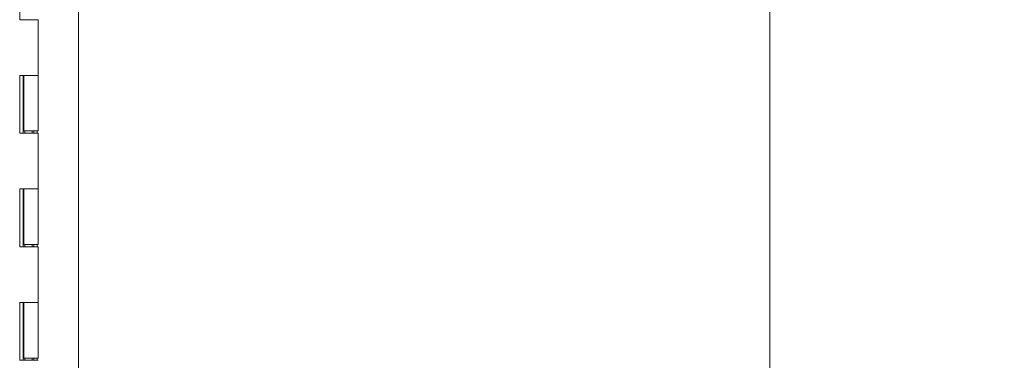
# Model space of a CAD drawing. Header units: inches. Extents: x 14 to 423, y 12 to 263.
# Tile 22 of 124: x 40.04 to 57.39, y 151.46 to 157.46. Entities that reach past the tile are written whole.
import ezdxf

# ---------------------------------------------------------------- set-up
doc = ezdxf.new("R2010")
doc.units = ezdxf.units.IN
doc.header["$LTSCALE"] = 26
doc.header["$MEASUREMENT"] = 0
doc.layers.add('Dimension (ANSI)', color=7, linetype='Continuous', lineweight=5)
doc.layers.add('Visible (ANSI)', color=7, linetype='Continuous', lineweight=5)
doc.styles.add('ROMANS', font='romans.shx')
doc.dimstyles.new('Default (ANSI)', dxfattribs={"dimscale": 26, "dimtxt": 0.08, "dimasz": 0.098425, "dimexe": 0.125, "dimexo": 0.0625, "dimgap": 0.031496, "dimtad": 0, "dimtih": 1, "dimtoh": 1, "dimrnd": 1e-08, "dimzin": 0, "dimdsep": 46, "dimtxsty": 'ROMANS', "dimcen": 0.09, "dimdle": 0.393701, "dimclrd": 256, "dimclre": 256, "dimclrt": 256, "dimadec": 0, "dimazin": 0, "dimtfac": 1.25, "dimtofl": 0, "dimtmove": 0, "dimatfit": 3, "dimfxl": 1, "dimtolj": 1, "dimtzin": 0, "dimlwd": -1, "dimlwe": -1, "dimarcsym": 0})

# ---------------------------------------------------------------- blocks, each defined once
blk = doc.blocks.new('*D14')
at = {"layer": 'Defpoints', "color": 0, "transparency": 16777216}
for p in [(40.362, 198.483), (40.362, 130.483), (53.263, 130.483)]:
    blk.add_point(p, dxfattribs=at)
at = {"layer": 'Dimension (ANSI)', "transparency": 16777216}
for p, q in [((41.987, 198.483), (56.513, 198.483)), ((53.263, 195.924), (53.263, 169.808)), ((53.263, 133.042), (53.263, 159.157)), ((41.987, 130.483), (56.513, 130.483))]:
    blk.add_line(p, q, dxfattribs=at)
for points in [[(52.836, 195.924), (53.689, 195.924), (53.263, 198.483)], [(52.836, 133.042), (53.689, 133.042), (53.263, 130.483)]]:
    blk.add_solid(points, dxfattribs=at)
at = {"layer": 'Dimension (ANSI)', "transparency": 16777216, "insert": (53.263, 164.483), "char_height": 2.08, "attachment_point": 5, "style": 'ROMANS'}
blk.add_mtext('\\A1;68.00{\\PCONT.\\PHINGE}', dxfattribs=at)

msp = doc.modelspace()

# ---------------------------------------------------------------- linework, layer by layer
at = {"layer": 'Visible (ANSI)'}
for p, q in [((41.0723, 199.4514), (41.0723, 129.5138)), ((40.0371, 157.4626), (40.0371, 158.4826)), ((40.0371, 157.4626), (40.0373, 157.4626)), ((40.1153, 157.4626), (40.0373, 157.4626)), ((40.1153, 157.4626), (40.3619, 157.4626)), ((40.3619, 157.4626), (40.3619, 156.4826)), ((40.0371, 155.4626), (40.0371, 156.4826)), ((40.0373, 156.4826), (40.0371, 156.4826)), ((40.0373, 156.4826), (40.1153, 156.4826)), ((40.0998, 155.4626), (40.0998, 156.4826)), ((40.1119, 156.4826), (40.1119, 155.5026)), ((40.3619, 156.4826), (40.1153, 156.4826)), ((40.1153, 156.4826), (40.3619, 156.4826)), ((40.3619, 156.4826), (40.3619, 155.5026)), ((40.0371, 155.4626), (40.0373, 155.4626)), ((40.1153, 155.4626), (40.0373, 155.4626)), ((40.3619, 155.5026), (40.1119, 155.5026)), ((40.1153, 155.4626), (40.3619, 155.4626)), ((40.1298, 155.5026), (40.1298, 155.4626)), ((40.2543, 155.5026), (40.2543, 155.4626)), ((40.286, 155.4626), (40.286, 155.5026)), ((40.3458, 155.5026), (40.3458, 155.4626)), ((40.3619, 155.4626), (40.3619, 154.4826)), ((40.0371, 153.4626), (40.0371, 154.4826)), ((40.0373, 154.4826), (40.0371, 154.4826)), ((40.0373, 154.4826), (40.1153, 154.4826)), ((40.0998, 153.4626), (40.0998, 154.4826)), ((40.1119, 154.4826), (40.1119, 153.5026)), ((40.3619, 154.4826), (40.1153, 154.4826)), ((40.1153, 154.4826), (40.3619, 154.4826)), ((40.3619, 154.4826), (40.3619, 153.5026)), ((40.0371, 153.4626), (40.0373, 153.4626)), ((40.1153, 153.4626), (40.0373, 153.4626)), ((40.3619, 153.5026), (40.1119, 153.5026)), ((40.1153, 153.4626), (40.3619, 153.4626)), ((40.1298, 153.5026), (40.1298, 153.4626)), ((40.2543, 153.5026), (40.2543, 153.4626)), ((40.286, 153.4626), (40.286, 153.5026)), ((40.3458, 153.5026), (40.3458, 153.4626)), ((40.3619, 153.4626), (40.3619, 152.4826)), ((40.0371, 151.4626), (40.0371, 152.4826)), ((40.0373, 152.4826), (40.0371, 152.4826)), ((40.0373, 152.4826), (40.1153, 152.4826)), ((40.0998, 151.4626), (40.0998, 152.4826)), ((40.1119, 152.4826), (40.1119, 151.5026)), ((40.3619, 152.4826), (40.1153, 152.4826)), ((40.1153, 152.4826), (40.3619, 152.4826)), ((40.3619, 152.4826), (40.3619, 151.5026)), ((40.0371, 151.4626), (40.0373, 151.4626)), ((40.1153, 151.4626), (40.0373, 151.4626)), ((40.3619, 151.5026), (40.1119, 151.5026)), ((40.1153, 151.4626), (40.3619, 151.4626)), ((40.1298, 151.5026), (40.1298, 151.4626)), ((40.2543, 151.5026), (40.2543, 151.4626)), ((40.286, 151.4626), (40.286, 151.5026)), ((40.3458, 151.5026), (40.3458, 151.4626))]:
    msp.add_line(p, q, dxfattribs=at)

# ---------------------------------------------------------------- dimensions: what is measured, and where the dimension line sits
at = {"layer": 'Dimension (ANSI)'}
dim = msp.add_linear_dim(base=(53.2627, 130.4826), p1=(40.3619, 198.4826), p2=(40.3619, 130.4826), angle=90, text='<>{\\PCONT.\\PHINGE}', dimstyle='Default (ANSI)', override={"dimdec": 2, "dimtp": 0, "dimtm": 0, "dimtdec": 2, "dimatfit": 1}, dxfattribs=at)
dim.commit()
dim.dimension.update_dxf_attribs({"geometry": '*D14', "text_midpoint": (53.2627, 164.4826), "dimtype": 160})

doc.saveas('drawing.dxf')
